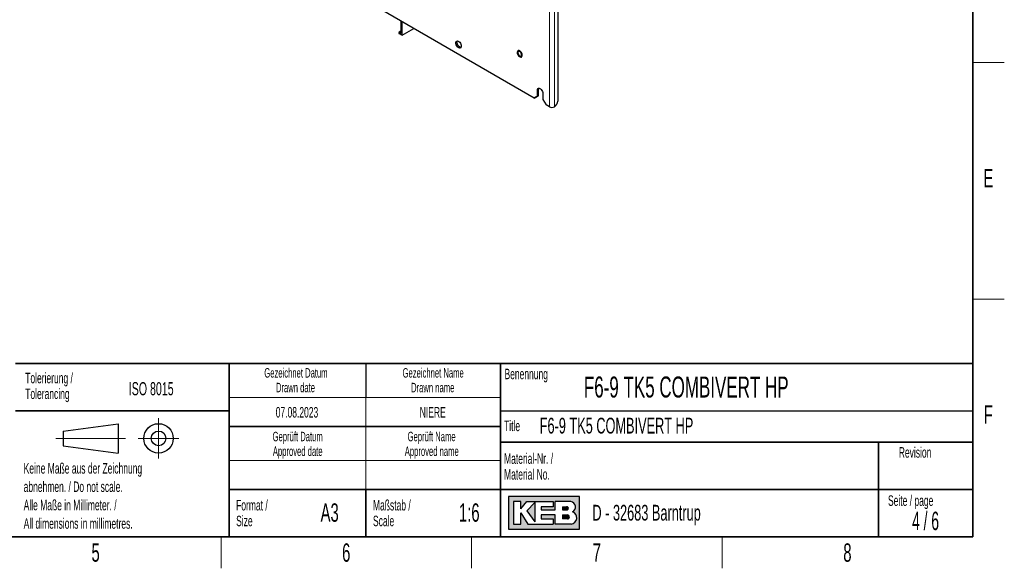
# Paper-space layout 'Blatt4' of a CAD drawing. Header units: millimetres. Extents: x 5 to 418, y 2 to 292.
# Tile 86 of 111: x 226 to 414, y 6 to 110. Entities that reach past the tile are written whole.
import ezdxf

# ---------------------------------------------------------------- set-up
doc = ezdxf.new("R2010")
doc.units = ezdxf.units.MM
doc.layers.add('SLD-0', color=7, linetype='Continuous')
doc.styles.add('SLDTEXTSTYLE0', font='TXT', dxfattribs={"width": 0.605})
doc.styles.add('SLDTEXTSTYLE1', font='TXT', dxfattribs={"width": 0.563})

psp = doc.layouts.new('Blatt4')

# ---------------------------------------------------------------- hatches: boundary and pattern name
at = {"linetype": 'Continuous'}
h = psp.add_hatch(color=7, dxfattribs=at)
h.paths.add_polyline_path([(319.519086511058, 13.45626988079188), (333.083981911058, 13.45626988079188), (333.083981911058, 19.65736492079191), (319.519086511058, 19.65736492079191)], flags=0)
edge = h.paths.add_edge_path(flags=0)
edge.add_arc((331.3188604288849, 15.61738520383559), 1.20464082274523, -81.72003226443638, 70.1709600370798, ccw=False)
edge.add_line((331.4923410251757, 14.42530131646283), (331.480008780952, 14.42519098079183))
edge.add_line((331.480008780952, 14.42519098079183), (328.4331606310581, 14.42519098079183))
edge.add_line((328.4331606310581, 14.42519098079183), (328.4331606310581, 16.16924896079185))
edge.add_line((328.4331606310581, 16.16924896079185), (325.7201815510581, 16.16924896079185))
edge.add_line((325.7201815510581, 16.16924896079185), (325.7201815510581, 15.39411208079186))
edge.add_line((325.7201815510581, 15.39411208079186), (328.0455921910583, 15.39411208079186))
edge.add_line((328.0455921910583, 15.39411208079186), (328.0455921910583, 14.42519098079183))
edge.add_line((328.0455921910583, 14.42519098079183), (323.2009866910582, 14.42519098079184))
edge.add_line((323.2009866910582, 14.42519098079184), (321.8444971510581, 16.55681740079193))
edge.add_line((321.8444971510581, 16.55681740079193), (321.8444971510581, 14.42519098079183))
edge.add_line((321.8444971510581, 14.42519098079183), (320.4880076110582, 14.42519098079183))
edge.add_line((320.4880076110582, 14.42519098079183), (320.4880076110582, 18.68844382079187))
edge.add_line((320.4880076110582, 18.68844382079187), (321.8444971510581, 18.68844382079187))
edge.add_line((321.8444971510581, 18.68844382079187), (321.8444971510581, 17.33195428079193))
edge.add_line((321.8444971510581, 17.33195428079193), (323.0072024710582, 18.68844382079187))
edge.add_line((323.0072024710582, 18.68844382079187), (328.0455921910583, 18.68844382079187))
edge.add_line((328.0455921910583, 18.68844382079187), (328.0455921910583, 17.71952272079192))
edge.add_line((328.0455921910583, 17.71952272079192), (325.7201815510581, 17.71952272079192))
edge.add_line((325.7201815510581, 17.71952272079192), (325.7201815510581, 17.13817006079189))
edge.add_line((325.7201815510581, 17.13817006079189), (328.4331606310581, 17.13817006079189))
edge.add_line((328.4331606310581, 17.13817006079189), (328.4331606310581, 18.68844382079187))
edge.add_line((328.4331606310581, 18.68844382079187), (331.4242487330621, 18.68844382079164))
edge.add_line((331.4242487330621, 18.68844382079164), (331.4256482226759, 18.68844382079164))
edge.add_line((331.4256482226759, 18.68844382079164), (331.4259454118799, 18.68845828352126))
edge.add_arc((331.2860949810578, 17.67430640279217), 1.023749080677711, -64.45894120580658, 82.14849338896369, ccw=False)
psp.add_hatch(color=7, dxfattribs=at).paths.add_polyline_path([(324.5574762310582, 14.81275942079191), (324.557476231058, 18.49465960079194), (323.0072024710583, 16.94438584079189)], flags=0)
h = psp.add_hatch(color=7, dxfattribs=at)
edge = h.paths.add_edge_path(flags=0)
edge.add_line((329.7896501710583, 17.13817006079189), (330.6013652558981, 17.13817006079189))
edge.add_arc((330.6568434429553, 17.42884639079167), 0.2959232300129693, 259.1945394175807, 460.8054605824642)
edge.add_line((330.6013652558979, 17.71952272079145), (329.7896501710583, 17.71952272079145))
edge.add_line((329.7896501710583, 17.71952272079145), (329.7896501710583, 17.13817006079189))
h = psp.add_hatch(color=7, dxfattribs=at)
edge = h.paths.add_edge_path(flags=0)
edge.add_line((329.7896501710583, 15.39411208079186), (330.7588584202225, 15.39411208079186))
edge.add_arc((330.7588584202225, 15.78168052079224), 0.3875684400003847, 270.0000000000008, 450.0000000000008)
edge.add_line((330.7588584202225, 16.16924896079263), (330.7386620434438, 16.16924896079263))
edge.add_line((330.7386620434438, 16.16924896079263), (329.7896501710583, 16.16924896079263))
edge.add_line((329.7896501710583, 16.16924896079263), (329.7896501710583, 15.39411208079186))

# ---------------------------------------------------------------- linework, layer by layer
at = {"color": 7, "linetype": 'Continuous', "lineweight": 18}
for p, q in [((327.327128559, 93.8510151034), (327.327128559, 223.8170943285)), ((328.2699376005, 93.8510151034), (328.2699376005, 223.8170943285)), ((299.0230408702, 110.1906171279), (299.0230408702, 107.7835729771)), ((298.6694874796, 107.9876750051), (298.6694874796, 107.8146216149)), ((299.0230408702, 107.7835729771), (298.6694874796, 107.9876750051)), ((298.6694874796, 107.8146216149), (299.2396949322, 107.4854478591)), ((299.0132777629, 108.2265089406), (298.6926463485, 108.0282582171)), ((298.6926463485, 108.0282582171), (298.9990664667, 107.8513656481)), ((298.9990664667, 107.8513656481), (299.0132777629, 107.860152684)), ((325.0290315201, 97.0148951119), (325.2647337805, 97.1509631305))]:
    psp.add_line(p, q, dxfattribs=at)
at = {"color": 7, "linetype": 'Continuous', "lineweight": 25}
for p, q in [((324.4397758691, 95.5178483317), (264.4535505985, 130.1471590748)), ((328.9181188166, 129.3333766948), (328.9181188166, 94.9056528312)), ((299.0132777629, 110.1962532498), (299.0132777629, 107.835671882)), ((299.2396949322, 107.4854478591), (299.2396949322, 110.0655454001)), ((298.6597243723, 108.0012818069), (298.6597243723, 107.8282284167)), ((299.0132777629, 108.2384687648), (298.6755276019, 108.0296332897)), ((298.6763923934, 107.7993601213), (299.2464793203, 107.4702559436)), ((299.2624495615, 107.4718366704), (301.4975397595, 108.7621193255)), ((324.4397758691, 95.5178483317), (325.0290315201, 95.8581289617)), ((325.2647337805, 95.9941969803), (324.6754781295, 95.6539163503)), ((325.0290315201, 95.8581289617), (325.0290315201, 97.0148951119)), ((325.0290315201, 95.8581289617), (325.2647337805, 95.9941969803)), ((325.2647337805, 95.9941969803), (325.2647337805, 97.1509631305)), ((326.0896916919, 96.402589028), (326.0896916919, 95.2458228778)), ((324.6754781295, 95.6539163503), (324.4397758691, 95.5178483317)), ((326.0896916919, 95.2458228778), (326.6789473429, 94.2252021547)), ((327.327128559, 93.8510151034), (326.6789473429, 94.2252021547)), ((328.2699376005, 93.8510151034), (328.3288631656, 93.8850321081))]:
    psp.add_line(p, q, dxfattribs=at)
at = {"color": 7, "linetype": 'Continuous', "lineweight": 25, "flags": 128}
for points in [[(310.5333425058, 105.383078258), (310.511860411, 105.2229450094), (310.4491544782, 105.1005875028), (310.3503047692, 105.025918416), (310.2233194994, 105.0049869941), (310.0784862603, 105.0394889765), (309.9275385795, 105.1266292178), (309.7827053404, 105.2593481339), (309.6557200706, 105.4268936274), (309.5568703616, 105.6156921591), (309.4941644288, 105.8104483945), (309.472682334, 105.9953843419), (309.4941644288, 106.1555175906), (309.5568703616, 106.2778750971), (309.6557200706, 106.352544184), (309.7827053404, 106.3734756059), (309.9275385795, 106.3389736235), (310.0784862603, 106.2518333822), (310.2233194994, 106.1191144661), (310.3503047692, 105.9515689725), (310.4491544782, 105.7627704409), (310.511860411, 105.5680142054), (310.5333425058, 105.383078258)], [(310.4768379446, 105.1406327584), (310.4590217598, 105.1410550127), (310.3141885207, 105.1755569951), (310.1632408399, 105.2626972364), (310.0184076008, 105.3954161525), (309.891422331, 105.5629616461), (309.792572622, 105.7517601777), (309.7298666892, 105.9465164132), (309.7083845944, 106.1314523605), (309.7298666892, 106.2915856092), (309.7648891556, 106.3738978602)], [(321.6702743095, 104.4791238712), (321.5278516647, 104.5365536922), (321.3980838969, 104.539302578), (321.2925014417, 104.4871262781), (321.2204857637, 104.3846608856), (321.1884357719, 104.2410109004), (321.1991992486, 104.0689402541), (321.2518198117, 103.8837381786), (321.3416218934, 103.7018606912), (321.4606261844, 103.5394684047), (321.5982586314, 103.4109905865), (321.7422899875, 103.3278430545), (321.8799224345, 103.2974138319), (321.9989267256, 103.3224066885), (322.0887288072, 103.4006008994), (322.1413493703, 103.5250485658), (322.1521128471, 103.6846919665), (322.1200628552, 103.8653460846), (322.0480471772, 104.0509590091), (321.942464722, 104.2250382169), (321.8126969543, 104.3721160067), (321.6702743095, 104.4791238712)], [(321.3167209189, 104.1252563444), (321.3380427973, 103.9733107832), (321.3994366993, 103.8150743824), (321.4934976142, 103.6696327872), (321.6088804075, 103.5545284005), (321.7316682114, 103.4836445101), (321.8470510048, 103.4655307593), (321.9411119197, 103.5023719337), (322.0025058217, 103.5897244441), (322.0238277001, 103.7170522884), (322.0025058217, 103.8689978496), (321.9411119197, 104.0272342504), (321.8470510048, 104.1726758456), (321.7316682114, 104.2877802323), (321.6088804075, 104.3586641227), (321.4934976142, 104.3767778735), (321.3994366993, 104.3399366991), (321.3380427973, 104.2525841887), (321.3167209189, 104.1252563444)], [(325.0290315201, 97.0148951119), (325.0505136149, 97.1750283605), (325.1132195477, 97.2973858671), (325.2120692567, 97.3720549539), (325.3390545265, 97.3929863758), (325.4838877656, 97.3584843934), (325.6348354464, 97.2713441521), (325.7796686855, 97.138625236), (325.9066539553, 96.9710797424), (326.0055036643, 96.7822812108), (326.0682095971, 96.5875249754), (326.0896916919, 96.402589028)], [(325.2647337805, 97.1509631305), (325.2862158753, 97.3110963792), (325.3212383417, 97.3934086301)]]:
    psp.add_lwpolyline(points, dxfattribs=at)
at = {"color": 7, "linetype": 'Continuous', "lineweight": 25}
for centre, radius, start, end in [((298.6930577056, 108.0012818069), 0.0333333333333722, 121.7290602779, 180), ((298.6930577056, 107.8282284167), 0.0333333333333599, 180, 240.0026882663), ((327.7985330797, 94.7608224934), 1.024681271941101, 242.6096722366, 297.3903277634), ((327.6387720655, 94.9638702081), 1.280670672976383, 302.60547834, 357.3945215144)]:
    psp.add_arc(centre, radius, start, end, dxfattribs=at)
at = {"color": 7, "linetype": 'Continuous', "lineweight": 18}
for centre, radius, start, end in [((298.6761183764, 108.0027387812), 0.0164586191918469, 185.0786699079, 246.2414710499), ((298.6761183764, 107.829685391), 0.0164586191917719, 185.0786699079, 246.24147105), ((298.6858526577, 107.8128331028), 0.0164626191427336, 173.7630305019, 234.9247891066), ((298.7207902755, 107.9852984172), 0.0513578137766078, 123.2297058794, 177.3476850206), ((298.6829397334, 108.0146633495), 0.0167044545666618, 54.473499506, 116.3415921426), ((299.0092878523, 107.8667714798), 0.0184882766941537, 236.4367169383, 282.4629115)]:
    psp.add_arc(centre, radius, start, end, dxfattribs=at)
for major_axis, ratio, start_param, end_param in [((-0.04892438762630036, 0.05312343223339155), 0.3689626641, 6.21804010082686, 7.771383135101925), ((-0.02154638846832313, 0.06893313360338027), 0.3689593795, 0.8679505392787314, 1.653348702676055)]:
    psp.add_ellipse((299.0466110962, 107.797179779), major_axis=major_axis, ratio=ratio, start_param=start_param, end_param=end_param, dxfattribs=at)
at = {"color": 7, "linetype": 'Continuous', "lineweight": 25}
psp.add_ellipse((299.2628537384, 107.4992921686), major_axis=(0.01623582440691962, 0.02911486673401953), ratio=0.5672183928, start_param=2.347685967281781, end_param=3.901029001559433, dxfattribs=at)
at = {"layer": 'SLD-0', "lineweight": 35}
for p, q in [((408, 12), (408, 282.5)), ((225.616731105, 45), (266.3304509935, 45)), ((266.3304509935, 12), (266.3304509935, 45)), ((266.3304509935, 45), (266.3304509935, 12)), ((318, 45), (266.3304509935, 45)), ((318, 45), (318, 12)), ((318, 45), (318, 40.1053465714)), ((318, 45), (408, 45)), ((318, 45), (318, 12)), ((408, 45), (408, 12)), ((225.616731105, 36), (266.3304509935, 36)), ((266.3304509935, 33), (318, 33)), ((408, 30), (318, 30)), ((390, 12), (390, 30)), ((266.3304509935, 21), (318, 21)), ((292.3304509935, 21), (292.3304509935, 12)), ((318, 21), (390, 21)), ((390, 21), (408, 21)), ((26, 12), (408, 12)), ((225.616731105, 12), (266.3304509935, 12)), ((266.3304509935, 12), (318, 12)), ((408, 12), (318, 12))]:
    psp.add_line(p, q, dxfattribs=at)
at = {"layer": 'SLD-0', "lineweight": 18}
for p, q in [((408, 102.25), (414, 102.25)), ((408, 57.25), (414, 57.25)), ((266.3304509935, 38.5), (318, 38.5)), ((292.3304509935, 38.5), (292.3304509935, 33)), ((252.8396209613, 34.5746449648), (252.8396209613, 26.8746449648)), ((292.3304509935, 33), (292.3304509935, 26.5)), ((233.2396209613, 30.7246449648), (246.5396209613, 30.7246449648)), ((248.9896209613, 30.7246449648), (256.6896209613, 30.7246449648)), ((266.3304509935, 26.5), (318, 26.5)), ((292.3304509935, 26.5), (292.3304509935, 21)), ((264.75, 6), (264.75, 12)), ((312.5, 6), (312.5, 12)), ((360.25, 6), (360.25, 12))]:
    psp.add_line(p, q, dxfattribs=at)
at = {"layer": 'SLD-0'}
for p, q in [((292.3304509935, 45), (292.3304509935, 38.5)), ((318, 36), (408, 36)), ((331.4242487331, 18.6884438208), (331.4256482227, 18.6884438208)), ((331.4256482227, 18.6884438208), (331.4259454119, 18.6884582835)), ((331.480008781, 14.4251909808), (331.4923410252, 14.4253013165))]:
    psp.add_line(p, q, dxfattribs=at)
at = {"layer": 'SLD-0', "lineweight": 25}
for p, q in [((234.6396209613, 32.1246449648), (245.1396209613, 33.5246449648)), ((234.6396209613, 32.1246449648), (234.6396209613, 29.3246449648)), ((245.1396209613, 33.5246449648), (245.1396209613, 27.9246449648)), ((234.6396209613, 29.3246449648), (245.1396209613, 27.9246449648))]:
    psp.add_line(p, q, dxfattribs=at)
at = {"layer": 'SLD-0', "linetype": 'Continuous'}
for p, q in [((333.0839819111, 19.6573649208), (319.5190865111, 19.6573649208)), ((319.5190865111, 19.6573649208), (319.5190865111, 13.4562698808)), ((333.0839819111, 13.4562698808), (333.0839819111, 19.6573649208)), ((321.8444971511, 18.6884438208), (320.4880076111, 18.6884438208)), ((320.4880076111, 18.6884438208), (320.4880076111, 14.4251909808)), ((321.8444971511, 17.3319542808), (323.0072024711, 18.6884438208)), ((321.8444971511, 17.3319542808), (321.8444971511, 18.6884438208)), ((323.0072024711, 18.6884438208), (328.0455921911, 18.6884438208)), ((324.5574762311, 18.4946596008), (323.0072024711, 16.9443858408)), ((323.0072024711, 16.9443858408), (324.5574762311, 14.8127594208)), ((324.5574762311, 18.4946596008), (324.5574762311, 14.8127594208)), ((325.7201815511, 17.7195227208), (325.7201815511, 17.1381700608)), ((328.0455921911, 17.7195227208), (325.7201815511, 17.7195227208)), ((325.7201815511, 17.1381700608), (328.4331606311, 17.1381700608)), ((328.0455921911, 18.6884438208), (328.0455921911, 17.7195227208)), ((331.4242487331, 18.6884438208), (328.4331606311, 18.6884438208)), ((328.4331606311, 17.1381700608), (328.4331606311, 18.6884438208)), ((329.7896501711, 17.7195227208), (330.6013652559, 17.7195227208)), ((329.7896501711, 17.7195227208), (329.7896501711, 17.1381700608)), ((329.7896501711, 17.1381700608), (330.6013652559, 17.1381700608)), ((331.4242487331, 18.6884438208), (331.4256482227, 18.6884438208)), ((331.4256482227, 18.6884438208), (331.4259454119, 18.6884582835)), ((321.8444971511, 14.4251909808), (321.8444971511, 16.5568174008)), ((321.8444971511, 16.5568174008), (323.2009866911, 14.4251909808)), ((325.7201815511, 16.1692489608), (325.7201815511, 15.3941120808)), ((328.4331606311, 16.1692489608), (325.7201815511, 16.1692489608)), ((325.7201815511, 15.3941120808), (328.0455921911, 15.3941120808)), ((328.0455921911, 15.3941120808), (328.0455921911, 14.4251909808)), ((328.4331606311, 14.4251909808), (328.4331606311, 16.1692489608)), ((329.7896501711, 16.1692489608), (330.7588584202, 16.1692489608)), ((329.7896501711, 16.1692489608), (329.7896501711, 15.3941120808)), ((330.7588584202, 15.3941120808), (329.7896501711, 15.3941120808)), ((330.7386620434, 16.1692489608), (330.7588584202, 16.1692489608)), ((319.5190865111, 13.4562698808), (333.0839819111, 13.4562698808)), ((320.4880076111, 14.4251909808), (321.8444971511, 14.4251909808)), ((323.2009866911, 14.4251909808), (328.0455921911, 14.4251909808)), ((331.480008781, 14.4251909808), (328.4331606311, 14.4251909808)), ((331.480008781, 14.4251909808), (331.4923410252, 14.4253013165))]:
    psp.add_line(p, q, dxfattribs=at)
at = {"layer": 'SLD-0', "lineweight": 25}
for radius in [2.799999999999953, 1.399999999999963]:
    psp.add_circle((252.8396209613, 30.7246449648), radius, dxfattribs=at)
at = {"layer": 'SLD-0', "linetype": 'Continuous'}
for centre, radius, start, end in [((330.656843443, 17.4288463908), 0.2959232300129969, 259.1945394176, 100.8054605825), ((331.2860949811, 17.6743064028), 1.023749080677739, 295.5410587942, 82.148493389), ((330.7588584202, 15.7816805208), 0.3875684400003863, 270, 90), ((331.3188604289, 15.6173852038), 1.204640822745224, 278.2799677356, 70.1709600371)]:
    psp.add_arc(centre, radius, start, end, dxfattribs=at)

# ---------------------------------------------------------------- texts
at = {"layer": 'SLD-0'}
for s, insert, char_height, attachment_point, style in [('E', (410.9815679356, 82.0010772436), 3.5, 2, 'SLDTEXTSTYLE0'), ('Basisgerät mit Zubehör', (158.3333333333, 59.9870054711), 5, 1, 'SLDTEXTSTYLE0'), ('Tolerierung /', (227.4390961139, 43.2172116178), 2, 1, 'SLDTEXTSTYLE0'), ('Gezeichnet Datum', (279.0254468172, 44.103942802), 1.8, 2, 'SLDTEXTSTYLE0'), ('Gezeichnet Name', (305.1708434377, 44.1039425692), 1.8, 2, 'SLDTEXTSTYLE0'), ('Benennung', (318.7636716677, 43.9908879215), 2, 1, 'SLDTEXTSTYLE0'), ('ISO 8015', (247.1715762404, 41.4342036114), 2.5, 1, 'SLDTEXTSTYLE0'), ('Drawn date', (278.9302899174, 41.3039429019), 1.8, 2, 'SLDTEXTSTYLE0'), ('Drawn name', (305.0870934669, 41.303942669), 1.8, 2, 'SLDTEXTSTYLE0'), ('F6-9 TK5 COMBIVERT HP', (333.8826865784, 42.5045192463), 4, 1, 'SLDTEXTSTYLE0'), ('Tolerancing', (227.4390961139, 40.2172115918), 2, 1, 'SLDTEXTSTYLE0'), ('07.08.2023', (279.2203041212, 36.6989570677), 2, 2, 'SLDTEXTSTYLE0'), ('NIERE', (305.0875444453, 36.6989570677), 2, 2, 'SLDTEXTSTYLE0'), ('F', (410.9536166, 37.0010772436), 3.5, 2, 'SLDTEXTSTYLE0'), ('Title', (318.6797653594, 34.1107265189), 2, 1, 'SLDTEXTSTYLE0'), ('F6-9 TK5 COMBIVERT HP', (325.4718701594, 34.6564983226), 3, 1, 'SLDTEXTSTYLE0'), ('Geprüft Datum', (279.349366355, 31.9851255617), 1.8, 2, 'SLDTEXTSTYLE0'), ('Geprüft Name', (304.8761939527, 31.9851255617), 1.8, 2, 'SLDTEXTSTYLE0'), ('Approved date', (279.3620221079, 29.1851256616), 1.8, 2, 'SLDTEXTSTYLE0'), ('Approved name', (304.900256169, 29.1851256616), 1.8, 2, 'SLDTEXTSTYLE0'), ('Revision', (393.8965220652, 29.0591225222), 2, 1, 'SLDTEXTSTYLE0'), ('Material-Nr. /', (318.6797653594, 27.8878268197), 2, 1, 'SLDTEXTSTYLE0'), ('Keine Maße aus der Zeichnung', (227.1404191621, 26.0307047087), 2, 1, 'SLDTEXTSTYLE0'), ('Material No.', (318.6797653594, 24.8878267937), 2, 1, 'SLDTEXTSTYLE0'), ('abnehmen. / Do not scale.', (227.1404191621, 22.5307046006), 2, 1, 'SLDTEXTSTYLE0'), ('Alle Maße in Millimeter. /', (227.1404191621, 19.0307044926), 2, 1, 'SLDTEXTSTYLE0'), ('Format /', (267.6250939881, 19.0115942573), 2, 1, 'SLDTEXTSTYLE0'), ('Maßstab /', (293.7028556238, 19.0115944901), 2, 1, 'SLDTEXTSTYLE0'), ('Seite / page', (391.8390568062, 19.8830679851), 2, 1, 'SLDTEXTSTYLE0'), ('A3', (285.4514616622, 18.3608999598), 3.5, 2, 'SLDTEXTSTYLE0'), ('1:6', (312.0470038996, 18.3609001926), 3.5, 2, 'SLDTEXTSTYLE0'), ('D - 32683 Barntrup', (335.5202035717, 18.0786992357), 3, 1, 'SLDTEXTSTYLE0'), ('4 / 6', (398.9973031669, 16.7706515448), 3.5, 2, 'SLDTEXTSTYLE1'), ('All dimensions in millimetres.', (227.1404191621, 15.5307043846), 2, 1, 'SLDTEXTSTYLE0'), ('Size', (267.6250939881, 16.0115942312), 2, 1, 'SLDTEXTSTYLE0'), ('Scale', (293.7028556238, 16.011594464), 2, 1, 'SLDTEXTSTYLE0'), ('5', (240.8527123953, 10.7429955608), 3.5, 2, 'SLDTEXTSTYLE0'), ('6', (288.6027123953, 10.7429955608), 3.5, 2, 'SLDTEXTSTYLE0'), ('7', (336.3527123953, 10.7429955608), 3.5, 2, 'SLDTEXTSTYLE0'), ('8', (384.1027123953, 10.7429955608), 3.5, 2, 'SLDTEXTSTYLE0')]:
    psp.add_mtext(s, dxfattribs=dict(at, insert=insert, char_height=char_height, attachment_point=attachment_point, style=style))

doc.saveas('drawing.dxf')
